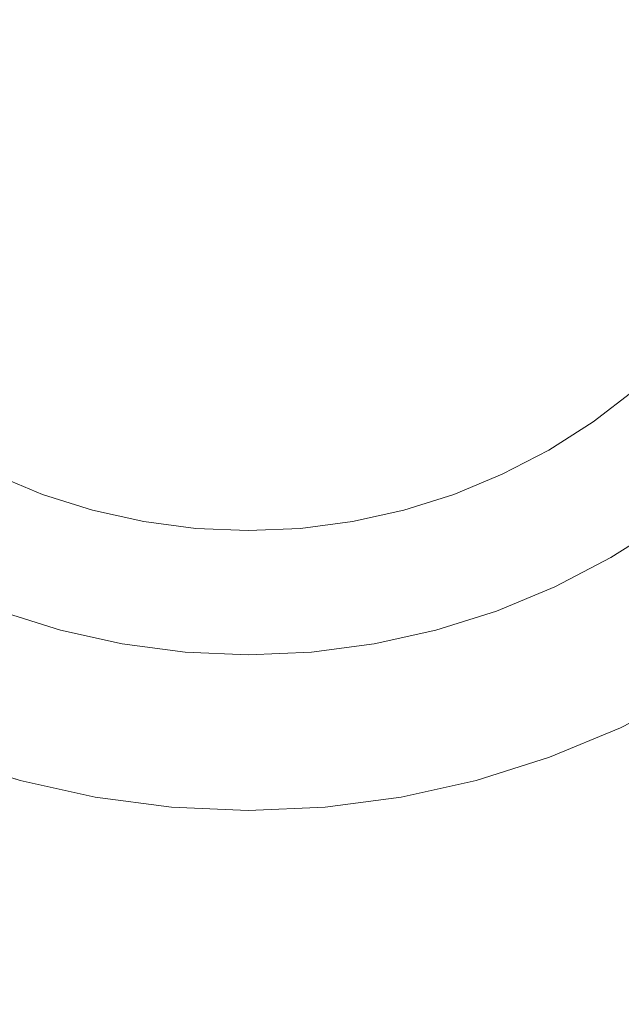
# Model space of a CAD drawing. Header units: millimetres. Extents: x -148 to 148, y -92 to 92.
# Tile 17 of 49: x -94 to -84, y 47 to 63. Entities that reach past the tile are written whole.
import ezdxf

# ---------------------------------------------------------------- set-up
doc = ezdxf.new("R2010")
doc.units = ezdxf.units.MM
doc.header["$LTSCALE"] = 25.4
doc.layers.add('Lighting-Moving Light', color=7, linetype='Continuous', lineweight=5, true_color=0x000000)

# ---------------------------------------------------------------- blocks, each defined once
blk = doc.blocks.new('Group-1')
at = {"layer": 'Lighting-Moving Light', "color": 7, "linetype": 'Continuous', "lineweight": 5, "transparency": 33554687}
for points in [[(-1905.589, -1205.846, -16.5), (-2119.658, -1205.846, -16.5), (-2119.658, -1379.915, -16.5), (-1905.589, -1379.915, -16.5)], [(-2116.123, -1209.38, -108.466), (-1909.124, -1209.38, -108.466), (-1909.124, -1376.38, -108.466), (-2116.123, -1376.38, -108.466)]]:
    blk.add_3dface(points, dxfattribs=at)
for points, invisible_edges in [([(-2116.146, -1232.504, -16.465), (-2116.411, -1231.311, -16.465), (-2116.57, -1230.101, -16.465), (-2102.623, -1228.88, -16.465)], 12), ([(-2115.312, -1234.797, -16.465), (-2115.779, -1233.669, -16.465), (-2116.146, -1232.504, -16.465), (-2102.623, -1228.88, -16.465)], 12), ([(-2114.092, -1236.91, -16.465), (-2114.748, -1235.88, -16.465), (-2115.312, -1234.797, -16.465), (-2102.623, -1228.88, -16.465)], 12), ([(-2112.523, -1238.78, -16.465), (-2113.348, -1237.879, -16.465), (-2114.092, -1236.91, -16.465), (-2102.623, -1228.88, -16.465)], 12), ([(-2110.654, -1240.348, -16.465), (-2111.623, -1239.605, -16.465), (-2112.523, -1238.78, -16.465), (-2102.623, -1228.88, -16.465)], 12), ([(-2102.623, -1228.88, 0.035), (-2112.143, -1229.713, 0.035), (-2112.034, -1230.54, 0.035), (-2111.854, -1231.354, 0.035)], 9), ([(-2111.854, -1231.354, 0.035), (-2111.603, -1232.149, 0.035), (-2111.284, -1232.919, 0.035), (-2102.623, -1228.88, 0.035)], 12), ([(-2111.284, -1232.919, 0.035), (-2110.899, -1233.658, 0.035), (-2110.451, -1234.361, 0.035), (-2102.623, -1228.88, 0.035)], 12), ([(-2108.54, -1241.569, -16.465), (-2109.623, -1241.005, -16.465), (-2110.654, -1240.348, -16.465), (-2102.623, -1228.88, -16.465)], 12), ([(-2110.451, -1234.361, 0.035), (-2109.944, -1235.023, 0.035), (-2109.38, -1235.637, 0.035), (-2102.623, -1228.88, 0.035)], 12), ([(-2109.38, -1235.637, 0.035), (-2108.766, -1236.2, 0.035), (-2108.104, -1236.708, 0.035), (-2102.623, -1228.88, 0.035)], 12), ([(-2106.247, -1242.403, -16.465), (-2107.412, -1242.036, -16.465), (-2108.54, -1241.569, -16.465), (-2102.623, -1228.88, -16.465)], 12), ([(-2108.104, -1236.708, 0.035), (-2107.401, -1237.156, 0.035), (-2106.662, -1237.541, 0.035), (-2102.623, -1228.88, 0.035)], 12), ([(-2106.662, -1237.541, 0.035), (-2105.892, -1237.86, 0.035), (-2105.097, -1238.111, 0.035), (-2102.623, -1228.88, 0.035)], 12), ([(-2103.844, -1242.827, -16.465), (-2105.055, -1242.668, -16.465), (-2106.247, -1242.403, -16.465), (-2102.623, -1228.88, -16.465)], 12), ([(-2105.097, -1238.111, 0.035), (-2104.283, -1238.291, 0.035), (-2103.456, -1238.4, 0.035), (-2102.623, -1228.88, 0.035)], 12), ([(-2101.403, -1242.827, -16.465), (-2102.623, -1242.88, -16.465), (-2103.844, -1242.827, -16.465), (-2102.623, -1228.88, -16.465)], 12), ([(-2103.456, -1238.4, 0.035), (-2102.623, -1238.436, 0.035), (-2101.791, -1238.4, 0.035), (-2102.623, -1228.88, 0.035)], 12), ([(-2101.791, -1238.4, 0.035), (-2100.964, -1238.291, 0.035), (-2100.15, -1238.111, 0.035), (-2102.623, -1228.88, 0.035)], 12), ([(-2100.15, -1238.111, 0.035), (-2099.355, -1237.86, 0.035), (-2098.585, -1237.541, 0.035), (-2102.623, -1228.88, 0.035)], 12), ([(-2098.585, -1237.541, 0.035), (-2097.846, -1237.156, 0.035), (-2097.143, -1236.708, 0.035), (-2102.623, -1228.88, 0.035)], 12), ([(-2097.143, -1236.708, 0.035), (-2096.481, -1236.2, 0.035), (-2095.867, -1235.637, 0.035), (-2102.623, -1228.88, 0.035)], 12), ([(-2095.867, -1235.637, 0.035), (-2095.303, -1235.023, 0.035), (-2094.796, -1234.361, 0.035), (-2102.623, -1228.88, 0.035)], 12), ([(-2094.796, -1234.361, 0.035), (-2094.348, -1233.658, 0.035), (-2093.963, -1232.919, 0.035), (-2102.623, -1228.88, 0.035)], 12), ([(-2093.963, -1232.919, 0.035), (-2093.644, -1232.149, 0.035), (-2093.393, -1231.354, 0.035), (-2102.623, -1228.88, 0.035)], 12), ([(-2093.393, -1231.354, 0.035), (-2093.213, -1230.54, 0.035), (-2093.104, -1229.713, 0.035), (-2102.623, -1228.88, 0.035)], 12), ([(-2088.677, -1230.101, -16.465), (-2088.836, -1231.311, -16.465), (-2089.101, -1232.504, -16.465), (-2102.623, -1228.88, -16.465)], 12), ([(-2089.101, -1232.504, -16.465), (-2089.468, -1233.669, -16.465), (-2089.935, -1234.797, -16.465), (-2102.623, -1228.88, -16.465)], 12), ([(-2089.935, -1234.797, -16.465), (-2090.499, -1235.88, -16.465), (-2091.155, -1236.91, -16.465), (-2102.623, -1228.88, -16.465)], 12), ([(-2091.155, -1236.91, -16.465), (-2091.899, -1237.879, -16.465), (-2092.724, -1238.78, -16.465), (-2102.623, -1228.88, -16.465)], 12), ([(-2092.724, -1238.78, -16.465), (-2093.624, -1239.605, -16.465), (-2094.593, -1240.348, -16.465), (-2102.623, -1228.88, -16.465)], 12), ([(-2094.593, -1240.348, -16.465), (-2095.623, -1241.005, -16.465), (-2096.707, -1241.569, -16.465), (-2102.623, -1228.88, -16.465)], 12), ([(-2096.707, -1241.569, -16.465), (-2097.835, -1242.036, -16.465), (-2099, -1242.403, -16.465), (-2102.623, -1228.88, -16.465)], 12), ([(-2099, -1242.403, -16.465), (-2100.192, -1242.668, -16.465), (-2101.403, -1242.827, -16.465), (-2102.623, -1228.88, -16.465)], 12), ([(-2096.481, -1236.2, 0.035), (-2097.143, -1236.708, 0.035), (-2097.048, -1236.843, 0.028), (-2096.375, -1236.327, 0.028)], 14), ([(-2096.375, -1236.327, 0.028), (-2097.048, -1236.843, 0.028), (-2096.954, -1236.978, 0.007), (-2096.27, -1236.453, 0.007)], 15), ([(-2096.27, -1236.453, 0.007), (-2096.954, -1236.978, 0.007), (-2096.861, -1237.11, -0.027), (-2096.166, -1236.577, -0.027)], 15), ([(-2096.166, -1236.577, -0.027), (-2096.861, -1237.11, -0.027), (-2096.77, -1237.24, -0.074), (-2096.064, -1236.698, -0.074)], 15), ([(-2096.064, -1236.698, -0.074), (-2096.77, -1237.24, -0.074), (-2096.682, -1237.366, -0.134), (-2095.965, -1236.816, -0.134)], 15), ([(-2097.143, -1236.708, 0.035), (-2097.846, -1237.156, 0.035), (-2097.763, -1237.299, 0.028), (-2097.048, -1236.843, 0.028)], 14), ([(-2097.048, -1236.843, 0.028), (-2097.763, -1237.299, 0.028), (-2097.681, -1237.441, 0.007), (-2096.954, -1236.978, 0.007)], 15), ([(-2096.954, -1236.978, 0.007), (-2097.681, -1237.441, 0.007), (-2097.6, -1237.581, -0.027), (-2096.861, -1237.11, -0.027)], 15), ([(-2097.846, -1237.156, 0.035), (-2098.585, -1237.541, 0.035), (-2098.515, -1237.691, 0.028), (-2097.763, -1237.299, 0.028)], 14), ([(-2096.861, -1237.11, -0.027), (-2097.6, -1237.581, -0.027), (-2097.521, -1237.718, -0.074), (-2096.77, -1237.24, -0.074)], 15), ([(-2097.763, -1237.299, 0.028), (-2098.515, -1237.691, 0.028), (-2098.446, -1237.839, 0.007), (-2097.681, -1237.441, 0.007)], 15), ([(-2096.77, -1237.24, -0.074), (-2097.521, -1237.718, -0.074), (-2097.444, -1237.852, -0.134), (-2096.682, -1237.366, -0.134)], 15), ([(-2097.681, -1237.441, 0.007), (-2098.446, -1237.839, 0.007), (-2098.378, -1237.986, -0.027), (-2097.6, -1237.581, -0.027)], 15), ([(-2096.682, -1237.366, -0.134), (-2097.444, -1237.852, -0.134), (-2097.37, -1237.98, -0.206), (-2096.596, -1237.488, -0.206)], 15), ([(-2105.892, -1237.86, 0.035), (-2106.662, -1237.541, 0.035), (-2106.732, -1237.691, 0.028), (-2105.948, -1238.015, 0.028)], 14), ([(-2098.585, -1237.541, 0.035), (-2099.355, -1237.86, 0.035), (-2099.299, -1238.015, 0.028), (-2098.515, -1237.691, 0.028)], 14), ([(-2097.6, -1237.581, -0.027), (-2098.378, -1237.986, -0.027), (-2098.311, -1238.129, -0.074), (-2097.521, -1237.718, -0.074)], 15), ([(-2096.596, -1237.488, -0.206), (-2097.37, -1237.98, -0.206), (-2097.299, -1238.103, -0.291), (-2096.515, -1237.604, -0.291)], 15), ([(-2096.515, -1237.604, -0.291), (-2097.299, -1238.103, -0.291), (-2097.231, -1238.22, -0.387), (-2096.438, -1237.714, -0.387)], 15), ([(-2105.948, -1238.015, 0.028), (-2106.732, -1237.691, 0.028), (-2106.801, -1237.839, 0.007), (-2106.004, -1238.169, 0.007)], 15), ([(-2098.515, -1237.691, 0.028), (-2099.299, -1238.015, 0.028), (-2099.243, -1238.169, 0.007), (-2098.446, -1237.839, 0.007)], 15), ([(-2097.521, -1237.718, -0.074), (-2098.311, -1238.129, -0.074), (-2098.245, -1238.269, -0.134), (-2097.444, -1237.852, -0.134)], 15), ([(-2096.438, -1237.714, -0.387), (-2097.231, -1238.22, -0.387), (-2097.168, -1238.329, -0.494), (-2096.366, -1237.818, -0.494)], 15), ([(-2106.004, -1238.169, 0.007), (-2106.801, -1237.839, 0.007), (-2106.869, -1237.986, -0.027), (-2106.06, -1238.321, -0.027)], 15), ([(-2105.097, -1238.111, 0.035), (-2105.892, -1237.86, 0.035), (-2105.948, -1238.015, 0.028), (-2105.139, -1238.27, 0.028)], 14), ([(-2099.355, -1237.86, 0.035), (-2100.15, -1238.111, 0.035), (-2100.108, -1238.27, 0.028), (-2099.299, -1238.015, 0.028)], 14), ([(-2098.446, -1237.839, 0.007), (-2099.243, -1238.169, 0.007), (-2099.187, -1238.321, -0.027), (-2098.378, -1237.986, -0.027)], 15), ([(-2097.444, -1237.852, -0.134), (-2098.245, -1238.269, -0.134), (-2098.183, -1238.404, -0.206), (-2097.37, -1237.98, -0.206)], 15), ([(-2096.366, -1237.818, -0.494), (-2097.168, -1238.329, -0.494), (-2097.11, -1238.43, -0.611), (-2096.298, -1237.913, -0.611)], 15), ([(-2096.298, -1237.913, -0.611), (-2097.11, -1238.43, -0.611), (-2097.056, -1238.523, -0.737), (-2096.237, -1238.001, -0.737)], 15), ([(-2106.06, -1238.321, -0.027), (-2106.869, -1237.986, -0.027), (-2106.936, -1238.129, -0.074), (-2106.114, -1238.47, -0.074)], 15), ([(-2105.139, -1238.27, 0.028), (-2105.948, -1238.015, 0.028), (-2106.004, -1238.169, 0.007), (-2105.182, -1238.429, 0.007)], 15), ([(-2099.299, -1238.015, 0.028), (-2100.108, -1238.27, 0.028), (-2100.065, -1238.429, 0.007), (-2099.243, -1238.169, 0.007)], 15), ([(-2098.378, -1237.986, -0.027), (-2099.187, -1238.321, -0.027), (-2099.133, -1238.47, -0.074), (-2098.311, -1238.129, -0.074)], 15), ([(-2097.37, -1237.98, -0.206), (-2098.183, -1238.404, -0.206), (-2098.123, -1238.532, -0.291), (-2097.299, -1238.103, -0.291)], 15), ([(-2097.299, -1238.103, -0.291), (-2098.123, -1238.532, -0.291), (-2098.066, -1238.654, -0.387), (-2097.231, -1238.22, -0.387)], 15), ([(-2096.237, -1238.001, -0.737), (-2097.056, -1238.523, -0.737), (-2097.008, -1238.606, -0.872), (-2096.182, -1238.08, -0.872)], 15), ([(-2096.182, -1238.08, -0.872), (-2097.008, -1238.606, -0.872), (-2096.966, -1238.679, -1.014), (-2096.134, -1238.149, -1.014)], 15), ([(-2106.114, -1238.47, -0.074), (-2106.936, -1238.129, -0.074), (-2107.001, -1238.269, -0.134), (-2106.167, -1238.615, -0.134)], 15), ([(-2105.182, -1238.429, 0.007), (-2106.004, -1238.169, 0.007), (-2106.06, -1238.321, -0.027), (-2105.224, -1238.585, -0.027)], 15), ([(-2104.283, -1238.291, 0.035), (-2105.097, -1238.111, 0.035), (-2105.139, -1238.27, 0.028), (-2104.312, -1238.454, 0.028)], 14), ([(-2100.15, -1238.111, 0.035), (-2100.964, -1238.291, 0.035), (-2100.935, -1238.454, 0.028), (-2100.108, -1238.27, 0.028)], 14), ([(-2099.243, -1238.169, 0.007), (-2100.065, -1238.429, 0.007), (-2100.023, -1238.585, -0.027), (-2099.187, -1238.321, -0.027)], 15), ([(-2098.311, -1238.129, -0.074), (-2099.133, -1238.47, -0.074), (-2099.08, -1238.615, -0.134), (-2098.245, -1238.269, -0.134)], 15), ([(-2097.231, -1238.22, -0.387), (-2098.066, -1238.654, -0.387), (-2098.013, -1238.769, -0.494), (-2097.168, -1238.329, -0.494)], 15), ([(-2096.134, -1238.149, -1.014), (-2096.966, -1238.679, -1.014), (-2096.93, -1238.742, -1.162), (-2096.092, -1238.208, -1.162)], 15), ([(-2096.092, -1238.208, -1.162), (-2096.93, -1238.742, -1.162), (-2096.9, -1238.794, -1.316), (-2096.057, -1238.258, -1.316)], 15), ([(-2096.057, -1238.258, -1.316), (-2096.9, -1238.794, -1.316), (-2096.876, -1238.835, -1.475), (-2096.03, -1238.296, -1.475)], 15), ([(-2106.217, -1238.754, -0.206), (-2107.064, -1238.404, -0.206), (-2107.124, -1238.532, -0.291), (-2106.266, -1238.888, -0.291)], 15), ([(-2106.167, -1238.615, -0.134), (-2107.001, -1238.269, -0.134), (-2107.064, -1238.404, -0.206), (-2106.217, -1238.754, -0.206)], 15), ([(-2105.224, -1238.585, -0.027), (-2106.06, -1238.321, -0.027), (-2106.114, -1238.47, -0.074), (-2105.265, -1238.738, -0.074)], 15), ([(-2104.312, -1238.454, 0.028), (-2105.139, -1238.27, 0.028), (-2105.182, -1238.429, 0.007), (-2104.34, -1238.615, 0.007)], 15), ([(-2103.456, -1238.4, 0.035), (-2104.283, -1238.291, 0.035), (-2104.312, -1238.454, 0.028), (-2103.471, -1238.564, 0.028)], 14), ([(-2102.623, -1238.436, 0.035), (-2103.456, -1238.4, 0.035), (-2103.471, -1238.564, 0.028), (-2102.623, -1238.601, 0.028)], 14), ([(-2101.791, -1238.4, 0.035), (-2102.623, -1238.436, 0.035), (-2102.623, -1238.601, 0.028), (-2101.776, -1238.564, 0.028)], 14), ([(-2100.964, -1238.291, 0.035), (-2101.791, -1238.4, 0.035), (-2101.776, -1238.564, 0.028), (-2100.935, -1238.454, 0.028)], 14), ([(-2100.108, -1238.27, 0.028), (-2100.935, -1238.454, 0.028), (-2100.907, -1238.615, 0.007), (-2100.065, -1238.429, 0.007)], 15), ([(-2099.187, -1238.321, -0.027), (-2100.023, -1238.585, -0.027), (-2099.982, -1238.738, -0.074), (-2099.133, -1238.47, -0.074)], 15), ([(-2098.245, -1238.269, -0.134), (-2099.08, -1238.615, -0.134), (-2099.03, -1238.754, -0.206), (-2098.183, -1238.404, -0.206)], 15), ([(-2098.183, -1238.404, -0.206), (-2099.03, -1238.754, -0.206), (-2098.981, -1238.888, -0.291), (-2098.123, -1238.532, -0.291)], 15), ([(-2097.168, -1238.329, -0.494), (-2098.013, -1238.769, -0.494), (-2097.963, -1238.875, -0.611), (-2097.11, -1238.43, -0.611)], 15), ([(-2096.03, -1238.296, -1.475), (-2096.876, -1238.835, -1.475), (-2096.859, -1238.864, -1.637), (-2096.011, -1238.324, -1.637)], 11), ([(-2095.623, -1241.005, -16.465), (-2094.593, -1240.348, -16.465), (-2096.011, -1238.324, -1.637), (-2096.859, -1238.864, -1.637)], 10), ([(-2105.265, -1238.738, -0.074), (-2106.114, -1238.47, -0.074), (-2106.167, -1238.615, -0.134), (-2105.305, -1238.887, -0.134)], 15), ([(-2104.34, -1238.615, 0.007), (-2105.182, -1238.429, 0.007), (-2105.224, -1238.585, -0.027), (-2104.368, -1238.775, -0.027)], 15), ([(-2103.471, -1238.564, 0.028), (-2104.312, -1238.454, 0.028), (-2104.34, -1238.615, 0.007), (-2103.485, -1238.728, 0.007)], 15), ([(-2102.623, -1238.601, 0.028), (-2103.471, -1238.564, 0.028), (-2103.485, -1238.728, 0.007), (-2102.623, -1238.765, 0.007)], 15), ([(-2101.776, -1238.564, 0.028), (-2102.623, -1238.601, 0.028), (-2102.623, -1238.765, 0.007), (-2101.762, -1238.728, 0.007)], 15), ([(-2100.935, -1238.454, 0.028), (-2101.776, -1238.564, 0.028), (-2101.762, -1238.728, 0.007), (-2100.907, -1238.615, 0.007)], 15), ([(-2100.065, -1238.429, 0.007), (-2100.907, -1238.615, 0.007), (-2100.879, -1238.775, -0.027), (-2100.023, -1238.585, -0.027)], 15), ([(-2099.133, -1238.47, -0.074), (-2099.982, -1238.738, -0.074), (-2099.942, -1238.887, -0.134), (-2099.08, -1238.615, -0.134)], 15), ([(-2098.123, -1238.532, -0.291), (-2098.981, -1238.888, -0.291), (-2098.935, -1239.014, -0.387), (-2098.066, -1238.654, -0.387)], 15), ([(-2097.11, -1238.43, -0.611), (-2097.963, -1238.875, -0.611), (-2097.918, -1238.971, -0.737), (-2097.056, -1238.523, -0.737)], 15), ([(-2097.056, -1238.523, -0.737), (-2097.918, -1238.971, -0.737), (-2097.877, -1239.058, -0.872), (-2097.008, -1238.606, -0.872)], 15), ([(-2105.305, -1238.887, -0.134), (-2106.167, -1238.615, -0.134), (-2106.217, -1238.754, -0.206), (-2105.343, -1239.03, -0.206)], 15), ([(-2104.368, -1238.775, -0.027), (-2105.224, -1238.585, -0.027), (-2105.265, -1238.738, -0.074), (-2104.396, -1238.931, -0.074)], 15), ([(-2103.485, -1238.728, 0.007), (-2104.34, -1238.615, 0.007), (-2104.368, -1238.775, -0.027), (-2103.499, -1238.889, -0.027)], 15), ([(-2102.623, -1238.765, 0.007), (-2103.485, -1238.728, 0.007), (-2103.499, -1238.889, -0.027), (-2102.623, -1238.927, -0.027)], 15), ([(-2101.762, -1238.728, 0.007), (-2102.623, -1238.765, 0.007), (-2102.623, -1238.927, -0.027), (-2101.748, -1238.889, -0.027)], 15), ([(-2100.907, -1238.615, 0.007), (-2101.762, -1238.728, 0.007), (-2101.748, -1238.889, -0.027), (-2100.879, -1238.775, -0.027)], 15), ([(-2100.023, -1238.585, -0.027), (-2100.879, -1238.775, -0.027), (-2100.851, -1238.931, -0.074), (-2099.982, -1238.738, -0.074)], 15), ([(-2099.08, -1238.615, -0.134), (-2099.942, -1238.887, -0.134), (-2099.904, -1239.03, -0.206), (-2099.03, -1238.754, -0.206)], 15), ([(-2098.066, -1238.654, -0.387), (-2098.935, -1239.014, -0.387), (-2098.892, -1239.133, -0.494), (-2098.013, -1238.769, -0.494)], 15), ([(-2097.008, -1238.606, -0.872), (-2097.877, -1239.058, -0.872), (-2097.842, -1239.135, -1.014), (-2096.966, -1238.679, -1.014)], 15), ([(-2096.966, -1238.679, -1.014), (-2097.842, -1239.135, -1.014), (-2097.811, -1239.201, -1.162), (-2096.93, -1238.742, -1.162)], 15), ([(-2105.38, -1239.167, -0.291), (-2106.266, -1238.888, -0.291), (-2106.312, -1239.014, -0.387), (-2105.415, -1239.297, -0.387)], 15), ([(-2105.343, -1239.03, -0.206), (-2106.217, -1238.754, -0.206), (-2106.266, -1238.888, -0.291), (-2105.38, -1239.167, -0.291)], 15), ([(-2104.422, -1239.082, -0.134), (-2105.305, -1238.887, -0.134), (-2105.343, -1239.03, -0.206), (-2104.448, -1239.228, -0.206)], 15), ([(-2104.396, -1238.931, -0.074), (-2105.265, -1238.738, -0.074), (-2105.305, -1238.887, -0.134), (-2104.422, -1239.082, -0.134)], 15), ([(-2103.499, -1238.889, -0.027), (-2104.368, -1238.775, -0.027), (-2104.396, -1238.931, -0.074), (-2103.513, -1239.047, -0.074)], 15), ([(-2102.623, -1238.927, -0.027), (-2103.499, -1238.889, -0.027), (-2103.513, -1239.047, -0.074), (-2102.623, -1239.086, -0.074)], 15), ([(-2101.748, -1238.889, -0.027), (-2102.623, -1238.927, -0.027), (-2102.623, -1239.086, -0.074), (-2101.734, -1239.047, -0.074)], 15), ([(-2100.879, -1238.775, -0.027), (-2101.748, -1238.889, -0.027), (-2101.734, -1239.047, -0.074), (-2100.851, -1238.931, -0.074)], 15), ([(-2099.982, -1238.738, -0.074), (-2100.851, -1238.931, -0.074), (-2100.825, -1239.082, -0.134), (-2099.942, -1238.887, -0.134)], 15), ([(-2099.942, -1238.887, -0.134), (-2100.825, -1239.082, -0.134), (-2100.799, -1239.228, -0.206), (-2099.904, -1239.03, -0.206)], 15), ([(-2099.03, -1238.754, -0.206), (-2099.904, -1239.03, -0.206), (-2099.867, -1239.167, -0.291), (-2098.981, -1238.888, -0.291)], 15), ([(-2098.981, -1238.888, -0.291), (-2099.867, -1239.167, -0.291), (-2099.832, -1239.297, -0.387), (-2098.935, -1239.014, -0.387)], 15), ([(-2098.013, -1238.769, -0.494), (-2098.892, -1239.133, -0.494), (-2098.852, -1239.243, -0.611), (-2097.963, -1238.875, -0.611)], 15), ([(-2097.963, -1238.875, -0.611), (-2098.852, -1239.243, -0.611), (-2098.815, -1239.343, -0.737), (-2097.918, -1238.971, -0.737)], 15), ([(-2096.93, -1238.742, -1.162), (-2097.811, -1239.201, -1.162), (-2097.786, -1239.255, -1.316), (-2096.9, -1238.794, -1.316)], 15), ([(-2096.9, -1238.794, -1.316), (-2097.786, -1239.255, -1.316), (-2097.766, -1239.298, -1.475), (-2096.876, -1238.835, -1.475)], 15), ([(-2096.876, -1238.835, -1.475), (-2097.766, -1239.298, -1.475), (-2097.751, -1239.329, -1.637), (-2096.859, -1238.864, -1.637)], 11), ([(-2096.707, -1241.569, -16.465), (-2095.623, -1241.005, -16.465), (-2096.859, -1238.864, -1.637), (-2097.751, -1239.329, -1.637)], 10), ([(-2105.415, -1239.297, -0.387), (-2106.312, -1239.014, -0.387), (-2106.355, -1239.133, -0.494), (-2105.447, -1239.419, -0.494)], 15), ([(-2104.448, -1239.228, -0.206), (-2105.343, -1239.03, -0.206), (-2105.38, -1239.167, -0.291), (-2104.473, -1239.368, -0.291)], 15), ([(-2103.513, -1239.047, -0.074), (-2104.396, -1238.931, -0.074), (-2104.422, -1239.082, -0.134), (-2103.526, -1239.2, -0.134)], 15), ([(-2102.623, -1239.086, -0.074), (-2103.513, -1239.047, -0.074), (-2103.526, -1239.2, -0.134), (-2102.623, -1239.24, -0.134)], 15), ([(-2101.734, -1239.047, -0.074), (-2102.623, -1239.086, -0.074), (-2102.623, -1239.24, -0.134), (-2101.721, -1239.2, -0.134)], 15), ([(-2100.851, -1238.931, -0.074), (-2101.734, -1239.047, -0.074), (-2101.721, -1239.2, -0.134), (-2100.825, -1239.082, -0.134)], 15), ([(-2099.904, -1239.03, -0.206), (-2100.799, -1239.228, -0.206), (-2100.774, -1239.368, -0.291), (-2099.867, -1239.167, -0.291)], 15), ([(-2098.935, -1239.014, -0.387), (-2099.832, -1239.297, -0.387), (-2099.8, -1239.419, -0.494), (-2098.892, -1239.133, -0.494)], 15), ([(-2097.918, -1238.971, -0.737), (-2098.815, -1239.343, -0.737), (-2098.783, -1239.433, -0.872), (-2097.877, -1239.058, -0.872)], 15), ([(-2105.447, -1239.419, -0.494), (-2106.355, -1239.133, -0.494), (-2106.395, -1239.243, -0.611), (-2105.478, -1239.532, -0.611)], 15), ([(-2104.473, -1239.368, -0.291), (-2105.38, -1239.167, -0.291), (-2105.415, -1239.297, -0.387), (-2104.496, -1239.501, -0.387)], 15), ([(-2103.526, -1239.2, -0.134), (-2104.422, -1239.082, -0.134), (-2104.448, -1239.228, -0.206), (-2103.539, -1239.348, -0.206)], 15), ([(-2102.623, -1239.24, -0.134), (-2103.526, -1239.2, -0.134), (-2103.539, -1239.348, -0.206), (-2102.623, -1239.388, -0.206)], 15), ([(-2101.721, -1239.2, -0.134), (-2102.623, -1239.24, -0.134), (-2102.623, -1239.388, -0.206), (-2101.708, -1239.348, -0.206)], 15), ([(-2100.825, -1239.082, -0.134), (-2101.721, -1239.2, -0.134), (-2101.708, -1239.348, -0.206), (-2100.799, -1239.228, -0.206)], 15), ([(-2099.867, -1239.167, -0.291), (-2100.774, -1239.368, -0.291), (-2100.751, -1239.501, -0.387), (-2099.832, -1239.297, -0.387)], 15), ([(-2098.892, -1239.133, -0.494), (-2099.8, -1239.419, -0.494), (-2099.769, -1239.532, -0.611), (-2098.852, -1239.243, -0.611)], 15), ([(-2097.877, -1239.058, -0.872), (-2098.783, -1239.433, -0.872), (-2098.754, -1239.513, -1.014), (-2097.842, -1239.135, -1.014)], 15), ([(-2097.842, -1239.135, -1.014), (-2098.754, -1239.513, -1.014), (-2098.729, -1239.581, -1.162), (-2097.811, -1239.201, -1.162)], 15), ([(-2097.811, -1239.201, -1.162), (-2098.729, -1239.581, -1.162), (-2098.708, -1239.637, -1.316), (-2097.786, -1239.255, -1.316)], 15), ([(-2105.505, -1239.635, -0.737), (-2106.432, -1239.343, -0.737), (-2106.464, -1239.433, -0.872), (-2105.53, -1239.728, -0.872)], 15), ([(-2105.478, -1239.532, -0.611), (-2106.395, -1239.243, -0.611), (-2106.432, -1239.343, -0.737), (-2105.505, -1239.635, -0.737)], 15), ([(-2104.496, -1239.501, -0.387), (-2105.415, -1239.297, -0.387), (-2105.447, -1239.419, -0.494), (-2104.518, -1239.625, -0.494)], 15), ([(-2103.539, -1239.348, -0.206), (-2104.448, -1239.228, -0.206), (-2104.473, -1239.368, -0.291), (-2103.552, -1239.49, -0.291)], 15), ([(-2102.623, -1239.388, -0.206), (-2103.539, -1239.348, -0.206), (-2103.552, -1239.49, -0.291), (-2102.623, -1239.53, -0.291)], 15), ([(-2101.708, -1239.348, -0.206), (-2102.623, -1239.388, -0.206), (-2102.623, -1239.53, -0.291), (-2101.695, -1239.49, -0.291)], 15), ([(-2100.799, -1239.228, -0.206), (-2101.708, -1239.348, -0.206), (-2101.695, -1239.49, -0.291), (-2100.774, -1239.368, -0.291)], 15), ([(-2099.832, -1239.297, -0.387), (-2100.751, -1239.501, -0.387), (-2100.729, -1239.625, -0.494), (-2099.8, -1239.419, -0.494)], 15), ([(-2098.852, -1239.243, -0.611), (-2099.769, -1239.532, -0.611), (-2099.742, -1239.635, -0.737), (-2098.815, -1239.343, -0.737)], 15), ([(-2098.815, -1239.343, -0.737), (-2099.742, -1239.635, -0.737), (-2099.717, -1239.728, -0.872), (-2098.783, -1239.433, -0.872)], 15), ([(-2097.786, -1239.255, -1.316), (-2098.708, -1239.637, -1.316), (-2098.692, -1239.682, -1.475), (-2097.766, -1239.298, -1.475)], 15), ([(-2097.766, -1239.298, -1.475), (-2098.692, -1239.682, -1.475), (-2098.68, -1239.714, -1.637), (-2097.751, -1239.329, -1.637)], 11), ([(-2097.835, -1242.036, -16.465), (-2096.707, -1241.569, -16.465), (-2097.751, -1239.329, -1.637), (-2098.68, -1239.714, -1.637)], 10), ([(-2105.552, -1239.81, -1.014), (-2106.493, -1239.513, -1.014), (-2106.518, -1239.581, -1.162), (-2105.571, -1239.88, -1.162)], 15), ([(-2105.53, -1239.728, -0.872), (-2106.464, -1239.433, -0.872), (-2106.493, -1239.513, -1.014), (-2105.552, -1239.81, -1.014)], 15), ([(-2104.518, -1239.625, -0.494), (-2105.447, -1239.419, -0.494), (-2105.478, -1239.532, -0.611), (-2104.538, -1239.74, -0.611)], 15), ([(-2103.563, -1239.624, -0.387), (-2104.496, -1239.501, -0.387), (-2104.518, -1239.625, -0.494), (-2103.574, -1239.749, -0.494)], 15), ([(-2103.552, -1239.49, -0.291), (-2104.473, -1239.368, -0.291), (-2104.496, -1239.501, -0.387), (-2103.563, -1239.624, -0.387)], 15), ([(-2102.623, -1239.53, -0.291), (-2103.552, -1239.49, -0.291), (-2103.563, -1239.624, -0.387), (-2102.623, -1239.665, -0.387)], 15), ([(-2101.695, -1239.49, -0.291), (-2102.623, -1239.53, -0.291), (-2102.623, -1239.665, -0.387), (-2101.684, -1239.624, -0.387)], 15), ([(-2100.774, -1239.368, -0.291), (-2101.695, -1239.49, -0.291), (-2101.684, -1239.624, -0.387), (-2100.751, -1239.501, -0.387)], 15), ([(-2100.751, -1239.501, -0.387), (-2101.684, -1239.624, -0.387), (-2101.673, -1239.749, -0.494), (-2100.729, -1239.625, -0.494)], 15), ([(-2099.8, -1239.419, -0.494), (-2100.729, -1239.625, -0.494), (-2100.709, -1239.74, -0.611), (-2099.769, -1239.532, -0.611)], 15), ([(-2098.783, -1239.433, -0.872), (-2099.717, -1239.728, -0.872), (-2099.695, -1239.81, -1.014), (-2098.754, -1239.513, -1.014)], 15), ([(-2098.754, -1239.513, -1.014), (-2099.695, -1239.81, -1.014), (-2099.676, -1239.88, -1.162), (-2098.729, -1239.581, -1.162)], 15), ([(-2105.586, -1239.938, -1.316), (-2106.539, -1239.637, -1.316), (-2106.555, -1239.682, -1.475), (-2105.599, -1239.983, -1.475)], 15), ([(-2105.571, -1239.88, -1.162), (-2106.518, -1239.581, -1.162), (-2106.539, -1239.637, -1.316), (-2105.586, -1239.938, -1.316)], 15), ([(-2104.557, -1239.845, -0.737), (-2105.505, -1239.635, -0.737), (-2105.53, -1239.728, -0.872), (-2104.574, -1239.94, -0.872)], 15), ([(-2104.538, -1239.74, -0.611), (-2105.478, -1239.532, -0.611), (-2105.505, -1239.635, -0.737), (-2104.557, -1239.845, -0.737)], 15), ([(-2103.574, -1239.749, -0.494), (-2104.518, -1239.625, -0.494), (-2104.538, -1239.74, -0.611), (-2103.585, -1239.866, -0.611)], 15), ([(-2102.623, -1239.665, -0.387), (-2103.563, -1239.624, -0.387), (-2103.574, -1239.749, -0.494), (-2102.623, -1239.791, -0.494)], 15), ([(-2101.684, -1239.624, -0.387), (-2102.623, -1239.665, -0.387), (-2102.623, -1239.791, -0.494), (-2101.673, -1239.749, -0.494)], 15), ([(-2100.729, -1239.625, -0.494), (-2101.673, -1239.749, -0.494), (-2101.662, -1239.866, -0.611), (-2100.709, -1239.74, -0.611)], 15), ([(-2099.769, -1239.532, -0.611), (-2100.709, -1239.74, -0.611), (-2100.69, -1239.845, -0.737), (-2099.742, -1239.635, -0.737)], 15), ([(-2099.742, -1239.635, -0.737), (-2100.69, -1239.845, -0.737), (-2100.673, -1239.94, -0.872), (-2099.717, -1239.728, -0.872)], 15), ([(-2098.729, -1239.581, -1.162), (-2099.676, -1239.88, -1.162), (-2099.661, -1239.938, -1.316), (-2098.708, -1239.637, -1.316)], 15), ([(-2098.708, -1239.637, -1.316), (-2099.661, -1239.938, -1.316), (-2099.648, -1239.983, -1.475), (-2098.692, -1239.682, -1.475)], 15), ([(-2107.412, -1242.036, -16.465), (-2106.247, -1242.403, -16.465), (-2105.607, -1240.016, -1.637), (-2106.566, -1239.714, -1.637)], 10), ([(-2105.599, -1239.983, -1.475), (-2106.555, -1239.682, -1.475), (-2106.566, -1239.714, -1.637), (-2105.607, -1240.016, -1.637)], 11), ([(-2104.588, -1240.023, -1.014), (-2105.552, -1239.81, -1.014), (-2105.571, -1239.88, -1.162), (-2104.601, -1240.095, -1.162)], 15), ([(-2104.574, -1239.94, -0.872), (-2105.53, -1239.728, -0.872), (-2105.552, -1239.81, -1.014), (-2104.588, -1240.023, -1.014)], 15), ([(-2103.585, -1239.866, -0.611), (-2104.538, -1239.74, -0.611), (-2104.557, -1239.845, -0.737), (-2103.594, -1239.972, -0.737)], 15), ([(-2102.623, -1239.791, -0.494), (-2103.574, -1239.749, -0.494), (-2103.585, -1239.866, -0.611), (-2102.623, -1239.908, -0.611)], 15), ([(-2101.673, -1239.749, -0.494), (-2102.623, -1239.791, -0.494), (-2102.623, -1239.908, -0.611), (-2101.662, -1239.866, -0.611)], 15), ([(-2100.709, -1239.74, -0.611), (-2101.662, -1239.866, -0.611), (-2101.653, -1239.972, -0.737), (-2100.69, -1239.845, -0.737)], 15), ([(-2099.717, -1239.728, -0.872), (-2100.673, -1239.94, -0.872), (-2100.659, -1240.023, -1.014), (-2099.695, -1239.81, -1.014)], 15), ([(-2099.695, -1239.81, -1.014), (-2100.659, -1240.023, -1.014), (-2100.646, -1240.095, -1.162), (-2099.676, -1239.88, -1.162)], 15), ([(-2098.692, -1239.682, -1.475), (-2099.648, -1239.983, -1.475), (-2099.64, -1240.016, -1.637), (-2098.68, -1239.714, -1.637)], 11), ([(-2099, -1242.403, -16.465), (-2097.835, -1242.036, -16.465), (-2098.68, -1239.714, -1.637), (-2099.64, -1240.016, -1.637)], 10), ([(-2104.62, -1240.2, -1.475), (-2105.599, -1239.983, -1.475), (-2105.607, -1240.016, -1.637), (-2104.625, -1240.234, -1.637)], 11), ([(-2104.611, -1240.154, -1.316), (-2105.586, -1239.938, -1.316), (-2105.599, -1239.983, -1.475), (-2104.62, -1240.2, -1.475)], 15), ([(-2104.601, -1240.095, -1.162), (-2105.571, -1239.88, -1.162), (-2105.586, -1239.938, -1.316), (-2104.611, -1240.154, -1.316)], 15), ([(-2103.602, -1240.068, -0.872), (-2104.574, -1239.94, -0.872), (-2104.588, -1240.023, -1.014), (-2103.61, -1240.152, -1.014)], 15), ([(-2103.594, -1239.972, -0.737), (-2104.557, -1239.845, -0.737), (-2104.574, -1239.94, -0.872), (-2103.602, -1240.068, -0.872)], 15), ([(-2102.623, -1240.015, -0.737), (-2103.594, -1239.972, -0.737), (-2103.602, -1240.068, -0.872), (-2102.623, -1240.111, -0.872)], 15), ([(-2102.623, -1239.908, -0.611), (-2103.585, -1239.866, -0.611), (-2103.594, -1239.972, -0.737), (-2102.623, -1240.015, -0.737)], 15), ([(-2101.662, -1239.866, -0.611), (-2102.623, -1239.908, -0.611), (-2102.623, -1240.015, -0.737), (-2101.653, -1239.972, -0.737)], 15), ([(-2101.653, -1239.972, -0.737), (-2102.623, -1240.015, -0.737), (-2102.623, -1240.111, -0.872), (-2101.645, -1240.068, -0.872)], 15), ([(-2100.69, -1239.845, -0.737), (-2101.653, -1239.972, -0.737), (-2101.645, -1240.068, -0.872), (-2100.673, -1239.94, -0.872)], 15), ([(-2100.673, -1239.94, -0.872), (-2101.645, -1240.068, -0.872), (-2101.637, -1240.152, -1.014), (-2100.659, -1240.023, -1.014)], 15), ([(-2099.676, -1239.88, -1.162), (-2100.646, -1240.095, -1.162), (-2100.636, -1240.154, -1.316), (-2099.661, -1239.938, -1.316)], 15), ([(-2099.661, -1239.938, -1.316), (-2100.636, -1240.154, -1.316), (-2100.627, -1240.2, -1.475), (-2099.648, -1239.983, -1.475)], 15), ([(-2099.648, -1239.983, -1.475), (-2100.627, -1240.2, -1.475), (-2100.622, -1240.234, -1.637), (-2099.64, -1240.016, -1.637)], 11), ([(-2106.247, -1242.403, -16.465), (-2105.055, -1242.668, -16.465), (-2104.625, -1240.234, -1.637), (-2105.607, -1240.016, -1.637)], 10), ([(-2103.616, -1240.224, -1.162), (-2104.601, -1240.095, -1.162), (-2104.611, -1240.154, -1.316), (-2103.621, -1240.284, -1.316)], 15), ([(-2103.61, -1240.152, -1.014), (-2104.588, -1240.023, -1.014), (-2104.601, -1240.095, -1.162), (-2103.616, -1240.224, -1.162)], 15), ([(-2102.623, -1240.111, -0.872), (-2103.602, -1240.068, -0.872), (-2103.61, -1240.152, -1.014), (-2102.623, -1240.195, -1.014)], 15), ([(-2101.645, -1240.068, -0.872), (-2102.623, -1240.111, -0.872), (-2102.623, -1240.195, -1.014), (-2101.637, -1240.152, -1.014)], 15), ([(-2100.659, -1240.023, -1.014), (-2101.637, -1240.152, -1.014), (-2101.631, -1240.224, -1.162), (-2100.646, -1240.095, -1.162)], 15), ([(-2100.646, -1240.095, -1.162), (-2101.631, -1240.224, -1.162), (-2101.626, -1240.284, -1.316), (-2100.636, -1240.154, -1.316)], 15), ([(-2100.192, -1242.668, -16.465), (-2099, -1242.403, -16.465), (-2099.64, -1240.016, -1.637), (-2100.622, -1240.234, -1.637)], 10), ([(-2105.055, -1242.668, -16.465), (-2103.844, -1242.827, -16.465), (-2103.628, -1240.365, -1.637), (-2104.625, -1240.234, -1.637)], 10), ([(-2103.625, -1240.331, -1.475), (-2104.62, -1240.2, -1.475), (-2104.625, -1240.234, -1.637), (-2103.628, -1240.365, -1.637)], 11), ([(-2103.621, -1240.284, -1.316), (-2104.611, -1240.154, -1.316), (-2104.62, -1240.2, -1.475), (-2103.625, -1240.331, -1.475)], 15), ([(-2102.623, -1240.328, -1.316), (-2103.621, -1240.284, -1.316), (-2103.625, -1240.331, -1.475), (-2102.623, -1240.375, -1.475)], 15), ([(-2102.623, -1240.268, -1.162), (-2103.616, -1240.224, -1.162), (-2103.621, -1240.284, -1.316), (-2102.623, -1240.328, -1.316)], 15), ([(-2102.623, -1240.195, -1.014), (-2103.61, -1240.152, -1.014), (-2103.616, -1240.224, -1.162), (-2102.623, -1240.268, -1.162)], 15), ([(-2101.637, -1240.152, -1.014), (-2102.623, -1240.195, -1.014), (-2102.623, -1240.268, -1.162), (-2101.631, -1240.224, -1.162)], 15), ([(-2101.631, -1240.224, -1.162), (-2102.623, -1240.268, -1.162), (-2102.623, -1240.328, -1.316), (-2101.626, -1240.284, -1.316)], 15), ([(-2101.626, -1240.284, -1.316), (-2102.623, -1240.328, -1.316), (-2102.623, -1240.375, -1.475), (-2101.622, -1240.331, -1.475)], 15), ([(-2100.636, -1240.154, -1.316), (-2101.626, -1240.284, -1.316), (-2101.622, -1240.331, -1.475), (-2100.627, -1240.2, -1.475)], 15), ([(-2100.627, -1240.2, -1.475), (-2101.622, -1240.331, -1.475), (-2101.619, -1240.365, -1.637), (-2100.622, -1240.234, -1.637)], 11), ([(-2101.403, -1242.827, -16.465), (-2100.192, -1242.668, -16.465), (-2100.622, -1240.234, -1.637), (-2101.619, -1240.365, -1.637)], 10), ([(-2103.844, -1242.827, -16.465), (-2102.623, -1242.88, -16.465), (-2102.623, -1240.409, -1.637), (-2103.628, -1240.365, -1.637)], 10), ([(-2102.623, -1240.375, -1.475), (-2103.625, -1240.331, -1.475), (-2103.628, -1240.365, -1.637), (-2102.623, -1240.409, -1.637)], 11), ([(-2101.622, -1240.331, -1.475), (-2102.623, -1240.375, -1.475), (-2102.623, -1240.409, -1.637), (-2101.619, -1240.365, -1.637)], 11), ([(-2102.623, -1242.88, -16.465), (-2101.403, -1242.827, -16.465), (-2101.619, -1240.365, -1.637), (-2102.623, -1240.409, -1.637)], 10)]:
    blk.add_3dface(points, dxfattribs=dict(at, invisible_edges=invisible_edges))
at = {"layer": 'Lighting-Moving Light', "color": 0, "flags": 1}
for tag in ['Yoke', 'Weight', 'Weight', 'Wattage', '3D_Symbol_Name', 'Candlepower', 'Body', 'Model_Name', 'Beam_Angle', 'Field_Angle', 'Remarks', 'Beam_Angle_2', 'Field_Angle_2', 'Num_Channels', 'Frame_Size', 'Device_Type', 'FixtureID', 'Frame_Size', 'Base', 'Lens', 'Inst_Type', 'Lamp']:
    blk.add_attdef(tag, (-2481.594, 128.93), '', height=0.18, dxfattribs=at)

msp = doc.modelspace()

# ---------------------------------------------------------------- block references
at = {"layer": 'Lighting-Moving Light', "color": 7, "transparency": 33554687}
msp.add_blockref('Group-1', (2012.623, 1292.88), dxfattribs=at)

doc.saveas('drawing.dxf')
